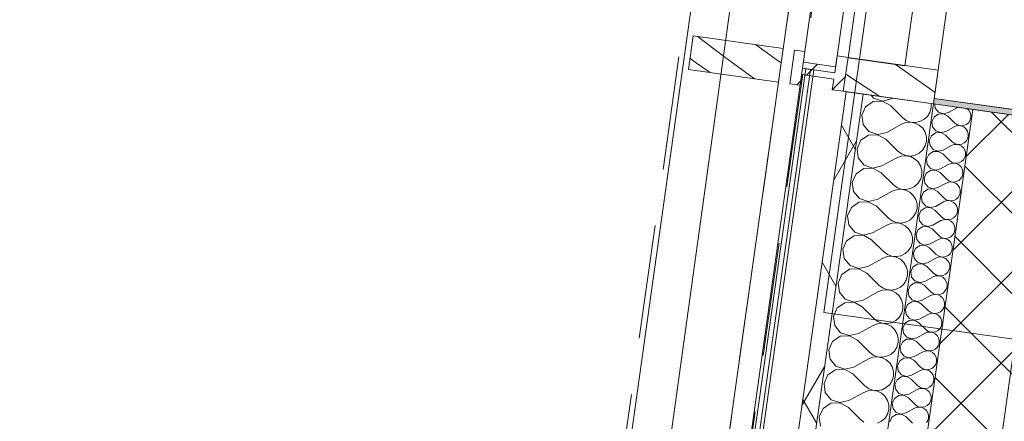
# Model space of a CAD drawing. Header units: millimetres. Extents: x 74467 to 235410, y -65 to 114857.
# Tile 46 of 256: x 82279 to 84010, y 90266 to 90972. Entities that reach past the tile are written whole.
import ezdxf

# ---------------------------------------------------------------- set-up
doc = ezdxf.new("R2010")
doc.units = ezdxf.units.MM
doc.header["$MEASUREMENT"] = 0
doc.linetypes.add('Katkend varjatud', pattern=[300, 200, -100])
doc.linetypes.add('Wipeout_Contour', pattern=[1000, 0, -1000])
for name, color, linetype in [('00 Kunstikonkursi LÜ jaoks asendi 2D', 7, 'Continuous'), ('1232 Välisseinad.AR', 7, 'Continuous'), ('1235 Vahelaed.AR', 7, 'Continuous'), ('1245 Klaasfassaadid.AR', 7, 'Continuous'), ('1247 Lamellid.AR', 7, 'Continuous'), ('1248 Vihmaveerennid.AR', 7, 'Continuous'), ('1326 Seinapinnad.SA', 7, 'Continuous'), ('1330 Sisustus.SA', 7, 'Continuous'), ('9350 Netopind.AR', 7, 'Continuous')]:
    doc.layers.add(name, color=color, linetype=linetype)
pattern_1 = [(45, (0, 0), (-176.7767, 176.7767), []), (45, (-35.36, 35.36), (-176.7767, 176.7767), []), (45, (-70.7, 70.7), (-176.7767, 176.7767), [])]

# ---------------------------------------------------------------- blocks, each defined once
blk = doc.blocks.new('Slab_21_1', base_point=(85488.4, 103235.9))
at = {"layer": '1235 Vahelaed.AR', "color": 7, "linetype": 'Continuous', "lineweight": 13, "flags": 128}
blk.add_lwpolyline([(92532.7, 91133.4), (92269.1, 89251.8), (83692.5, 90457.2), (85488.4, 103235.9), (92952.6, 103235.9), (92952.6, 98575.9), (92952.6, 97085.9), (92952.6, 95885.9), (92742.6, 95885.9), (92742.6, 95485.9), (93142.6, 95485.9), (92577.6, 91453.2)], dxfattribs=at)
blk = doc.blocks.new('Beam_25_1', base_point=(82884.7, 86829.3))
at = {"color": 254, "linetype": 'Wipeout_Contour', "lineweight": 0, "ltscale": 489810.773956}
blk.add_wipeout([(83043.2, 86807.1), (83846.9, 92525.9), (83688.4, 92548.1), (82884.7, 86829.3)], dxfattribs=at).dxf.layer = '1247 Lamellid.AR'
at = {"layer": '1247 Lamellid.AR', "color": 7, "linetype": 'Continuous', "lineweight": 13, "flags": 128}
for points in [[(82884.7, 86829.3), (83688.4, 92548.1)], [(83043.2, 86807.1), (83846.9, 92525.9)]]:
    blk.add_lwpolyline(points, dxfattribs=at)
blk = doc.blocks.new('Beam_54_1', base_point=(82884.7, 86829.3))
at = {"layer": '1247 Lamellid.AR', "color": 7, "linetype": 'Katkend varjatud', "lineweight": 13, "flags": 128}
for points in [[(82884.7, 86829.3), (83688.4, 92548.1)], [(83043.2, 86807.1), (83846.9, 92525.9)]]:
    blk.add_lwpolyline(points, dxfattribs=at)
blk = doc.blocks.new('Väike arvutiklass_RG 113_26_1', base_point=(85199.6, 95286.9))
at = {"layer": '9350 Netopind.AR', "color": 7, "linetype": 'Continuous', "lineweight": 13, "flags": 128}
blk.add_lwpolyline([(84050.4, 90417), (92071.5, 89289.7), (92528, 92537.8), (92320.1, 92567), (92378.5, 92982.9), (92586.5, 92953.7), (92764.6, 94221.2), (84743.4, 95348.5), (84684.3, 94927.7), (84466.5, 94958.3), (84347.5, 94111.6), (84763.4, 94053.2), (84704.9, 93637.3), (84288.5, 93695.8), (83886.9, 90833.8), (84104.6, 90803.2)], close=True, dxfattribs=at)
blk = doc.blocks.new('Wall_235_1', base_point=(81412.7, 71792.9))
at = {"layer": '1326 Seinapinnad.SA', "color": 7, "linetype": 'Katkend varjatud', "lineweight": 13, "flags": 128}
blk.add_lwpolyline([(84029.2, 90409.9), (83975.6, 90028.6)], dxfattribs=at)
blk = doc.blocks.new('*X1319')
at = {"layer": '1232 Välisseinad.AR', "color": 252, "linetype": 'Continuous', "lineweight": 13, "true_color": 0x8c8d8c}
for p, q in [((83776.1, 90839.3), (83780.2, 90834.3)), ((83795.6, 90828.9), (83779.4, 90828.1)), ((83780.2, 90834.3), (83795.6, 90829.1)), ((83795.6, 90829.1), (83811.5, 90832.8)), ((83809.8, 90821), (83795.6, 90828.9)), ((83811.5, 90832.8), (83813.7, 90834)), ((83765.9, 90818.9), (83759.4, 90804)), ((83779.4, 90828.1), (83765.9, 90818.9)), ((83809.8, 90821), (83830.9, 90800)), ((83879.1, 90809), (83881.4, 90816.9)), ((83881.4, 90816.9), (83881.4, 90824.5)), ((83759.4, 90804), (83761.6, 90787.9)), ((83830.9, 90800), (83837.5, 90795)), ((83837.5, 90795), (83845.1, 90792.1)), ((83861.4, 90792.9), (83868.7, 90796.5)), ((83868.7, 90796.5), (83874.8, 90802.1)), ((83874.8, 90802.1), (83879.1, 90809)), ((83761.6, 90787.9), (83772, 90775.4)), ((83803.2, 90773.8), (83829.3, 90788.2)), ((83836.9, 90791.1), (83829.3, 90788.2)), ((83845.1, 90791.9), (83836.9, 90791.1)), ((83845.1, 90792.1), (83853.3, 90791.3)), ((83853.2, 90790.3), (83845.1, 90791.9)), ((83860.5, 90786.6), (83853.2, 90790.3)), ((83853.3, 90791.3), (83861.4, 90792.9)), ((83866.6, 90781.1), (83860.5, 90786.6)), ((83870.9, 90774.1), (83866.6, 90781.1)), ((83757.7, 90760), (83751.1, 90745.1)), ((83771.1, 90769.2), (83757.7, 90760)), ((83787.3, 90769.9), (83771.1, 90769.2)), ((83772, 90775.4), (83787.4, 90770.2)), ((83801.5, 90762), (83787.3, 90769.9)), ((83787.4, 90770.2), (83803.2, 90773.8)), ((83801.5, 90762), (83822.6, 90741)), ((83873.1, 90766.2), (83870.9, 90774.1)), ((83873.1, 90758), (83873.1, 90766.2)), ((83751.1, 90745.1), (83753.3, 90729)), ((83860.5, 90737.6), (83866.5, 90743.1)), ((83866.5, 90743.1), (83870.9, 90750.1)), ((83870.9, 90750.1), (83873.1, 90758)), ((83753.3, 90729), (83763.7, 90716.4)), ((83794.9, 90714.9), (83821, 90729.2)), ((83828.7, 90732.2), (83821, 90729.2)), ((83822.6, 90741), (83829.2, 90736.1)), ((83836.8, 90732.9), (83828.7, 90732.2)), ((83829.2, 90736.1), (83836.9, 90733.1)), ((83844.9, 90731.4), (83836.8, 90732.9)), ((83836.9, 90733.1), (83845, 90732.4)), ((83852.2, 90727.7), (83844.9, 90731.4)), ((83845, 90732.4), (83853.1, 90733.9)), ((83858.3, 90722.1), (83852.2, 90727.7)), ((83853.1, 90733.9), (83860.5, 90737.6)), ((83762.8, 90710.2), (83749.4, 90701)), ((83779, 90711), (83762.8, 90710.2)), ((83763.7, 90716.4), (83779.1, 90711.2)), ((83793.3, 90703.1), (83779, 90711)), ((83779.1, 90711.2), (83794.9, 90714.9)), ((83862.6, 90715.2), (83858.3, 90722.1)), ((83864.8, 90707.3), (83862.6, 90715.2)), ((83749.4, 90701), (83742.8, 90686.1)), ((83793.3, 90703.1), (83814.4, 90682.1)), ((83858.2, 90684.2), (83862.6, 90691.1)), ((83862.6, 90691.1), (83864.8, 90699)), ((83864.8, 90699), (83864.8, 90707.3)), ((83742.8, 90686.1), (83745, 90670)), ((83820.4, 90673.2), (83812.7, 90670.3)), ((83814.4, 90682.1), (83820.9, 90677.2)), ((83828.5, 90674), (83820.4, 90673.2)), ((83820.9, 90677.2), (83828.6, 90674.2)), ((83836.6, 90672.4), (83828.5, 90674)), ((83828.6, 90674.2), (83836.8, 90673.5)), ((83836.8, 90673.5), (83844.8, 90675)), ((83844.8, 90675), (83852.2, 90678.6)), ((83852.2, 90678.6), (83858.2, 90684.2)), ((83745, 90670), (83755.4, 90657.5)), ((83755.4, 90657.5), (83770.8, 90652.3)), ((83770.8, 90652.3), (83786.6, 90655.9)), ((83786.6, 90655.9), (83812.7, 90670.3)), ((83844, 90668.8), (83836.6, 90672.4)), ((83850, 90663.2), (83844, 90668.8)), ((83854.3, 90656.2), (83850, 90663.2)), ((83856.6, 90648.3), (83854.3, 90656.2)), ((83741.1, 90642.1), (83734.5, 90627.2)), ((83754.5, 90651.3), (83741.1, 90642.1)), ((83770.8, 90652), (83754.5, 90651.3)), ((83785, 90644.1), (83770.8, 90652)), ((83785, 90644.1), (83806.1, 90623.1)), ((83854.3, 90632.2), (83856.5, 90640.1)), ((83856.5, 90640.1), (83856.6, 90648.3)), ((83734.5, 90627.2), (83736.7, 90611.1)), ((83806.1, 90623.1), (83812.6, 90618.2)), ((83843.9, 90619.7), (83850, 90625.2)), ((83850, 90625.2), (83854.3, 90632.2)), ((83736.7, 90611.1), (83747.1, 90598.5)), ((83778.4, 90597), (83804.4, 90611.4)), ((83812.1, 90614.3), (83804.4, 90611.4)), ((83820.3, 90615), (83812.1, 90614.3)), ((83812.6, 90618.2), (83820.3, 90615.3)), ((83820.3, 90615.3), (83828.5, 90614.5)), ((83828.3, 90613.5), (83820.3, 90615)), ((83835.7, 90609.8), (83828.3, 90613.5)), ((83828.5, 90614.5), (83836.5, 90616)), ((83841.7, 90604.3), (83835.7, 90609.8)), ((83836.5, 90616), (83843.9, 90619.7)), ((83846, 90597.3), (83841.7, 90604.3)), ((83746.2, 90592.3), (83732.8, 90583.1)), ((83762.5, 90593.1), (83746.2, 90592.3)), ((83747.1, 90598.5), (83762.5, 90593.3)), ((83762.5, 90593.3), (83778.4, 90597)), ((83776.7, 90585.2), (83762.5, 90593.1)), ((83848.3, 90589.4), (83846, 90597.3)), ((83848.3, 90581.2), (83848.3, 90589.4)), ((83732.8, 90583.1), (83726.2, 90568.3)), ((83776.7, 90585.2), (83797.8, 90564.2)), ((83841.7, 90566.3), (83846, 90573.3)), ((83846, 90573.3), (83848.3, 90581.2)), ((83726.2, 90568.3), (83728.5, 90552.1)), ((83728.5, 90552.1), (83738.8, 90539.6)), ((83770.1, 90538), (83796.1, 90552.4)), ((83803.8, 90555.4), (83796.1, 90552.4)), ((83797.8, 90564.2), (83804.4, 90559.3)), ((83812, 90556.1), (83803.8, 90555.4)), ((83804.4, 90559.3), (83812, 90556.3)), ((83812, 90556.3), (83820.2, 90555.6)), ((83820, 90554.5), (83812, 90556.1)), ((83827.4, 90550.9), (83820, 90554.5)), ((83820.2, 90555.6), (83828.3, 90557.1)), ((83828.3, 90557.1), (83835.6, 90560.7)), ((83835.6, 90560.7), (83841.7, 90566.3)), ((83738.8, 90539.6), (83754.2, 90534.4)), ((83754.2, 90534.4), (83770.1, 90538)), ((83833.4, 90545.3), (83827.4, 90550.9)), ((83837.7, 90538.3), (83833.4, 90545.3)), ((83840, 90530.4), (83837.7, 90538.3)), ((83724.5, 90524.2), (83717.9, 90509.3)), ((83737.9, 90533.4), (83724.5, 90524.2)), ((83754.2, 90534.1), (83737.9, 90533.4)), ((83768.4, 90526.3), (83754.2, 90534.1)), ((83768.4, 90526.3), (83789.5, 90505.3)), ((83837.7, 90514.3), (83840, 90522.2)), ((83840, 90522.2), (83840, 90530.4)), ((83717.9, 90509.3), (83720.2, 90493.2)), ((83789.5, 90505.3), (83796.1, 90500.3)), ((83796.1, 90500.3), (83803.7, 90497.4)), ((83820, 90498.1), (83827.3, 90501.8)), ((83827.3, 90501.8), (83833.4, 90507.3)), ((83833.4, 90507.3), (83837.7, 90514.3)), ((83720.2, 90493.2), (83730.5, 90480.7)), ((83761.8, 90479.1), (83787.8, 90493.5)), ((83795.5, 90496.4), (83787.8, 90493.5)), ((83803.7, 90497.1), (83795.5, 90496.4)), ((83803.7, 90497.4), (83811.9, 90496.6)), ((83811.8, 90495.6), (83803.7, 90497.1)), ((83819.1, 90491.9), (83811.8, 90495.6)), ((83811.9, 90496.6), (83820, 90498.1)), ((83825.2, 90486.4), (83819.1, 90491.9)), ((83829.5, 90479.4), (83825.2, 90486.4)), ((83729.7, 90474.4), (83716.2, 90465.2)), ((83745.9, 90475.2), (83729.7, 90474.4)), ((83730.5, 90480.7), (83745.9, 90475.4)), ((83745.9, 90475.4), (83761.8, 90479.1)), ((83760.1, 90467.3), (83745.9, 90475.2)), ((83760.1, 90467.3), (83781.2, 90446.3)), ((83831.7, 90471.5), (83829.5, 90479.4)), ((83831.7, 90463.3), (83831.7, 90471.5)), ((83716.2, 90465.2), (83709.7, 90450.4)), ((83709.7, 90450.4), (83711.9, 90434.2)), ((83819, 90442.9), (83825.1, 90448.4)), ((83825.1, 90448.4), (83829.4, 90455.4)), ((83829.4, 90455.4), (83831.7, 90463.3)), ((83711.9, 90434.2), (83722.2, 90421.7)), ((83753.5, 90420.2), (83779.6, 90434.5)), ((83787.2, 90437.5), (83779.6, 90434.5)), ((83781.2, 90446.3), (83787.8, 90441.4)), ((83795.4, 90438.2), (83787.2, 90437.5)), ((83787.8, 90441.4), (83795.4, 90438.4)), ((83795.4, 90438.4), (83803.6, 90437.7)), ((83803.5, 90436.7), (83795.4, 90438.2)), ((83810.8, 90433), (83803.5, 90436.7)), ((83803.6, 90437.7), (83811.7, 90439.2)), ((83816.9, 90427.4), (83810.8, 90433)), ((83811.7, 90439.2), (83819, 90442.9)), ((83721.4, 90415.5), (83708, 90406.3)), ((83737.6, 90416.3), (83721.4, 90415.5)), ((83722.2, 90421.7), (83737.7, 90416.5)), ((83751.8, 90408.4), (83737.6, 90416.3)), ((83737.7, 90416.5), (83753.5, 90420.2)), ((83821.2, 90420.4), (83816.9, 90427.4)), ((83823.4, 90412.5), (83821.2, 90420.4)), ((83708, 90406.3), (83701.4, 90391.4)), ((83751.8, 90408.4), (83772.9, 90387.4)), ((83816.8, 90389.4), (83821.2, 90396.4)), ((83821.2, 90396.4), (83823.4, 90404.3)), ((83823.4, 90404.3), (83823.4, 90412.5)), ((83701.4, 90391.4), (83703.6, 90375.3)), ((83772.9, 90387.4), (83779.5, 90382.4)), ((83787.1, 90379.2), (83778.9, 90378.5)), ((83779.5, 90382.4), (83787.2, 90379.5)), ((83795.2, 90377.7), (83787.1, 90379.2)), ((83787.2, 90379.5), (83795.3, 90378.7)), ((83795.3, 90378.7), (83803.4, 90380.3)), ((83803.4, 90380.3), (83810.8, 90383.9)), ((83810.8, 90383.9), (83816.8, 90389.4)), ((83703.6, 90375.3), (83714, 90362.8)), ((83714, 90362.8), (83729.4, 90357.6)), ((83745.2, 90361.2), (83771.3, 90375.6)), ((83778.9, 90378.5), (83771.3, 90375.6)), ((83802.5, 90374), (83795.2, 90377.7)), ((83808.6, 90368.5), (83802.5, 90374)), ((83812.9, 90361.5), (83808.6, 90368.5)), ((83815.1, 90353.6), (83812.9, 90361.5)), ((83699.7, 90347.3), (83693.1, 90332.5)), ((83713.1, 90356.5), (83699.7, 90347.3)), ((83729.3, 90357.3), (83713.1, 90356.5)), ((83743.6, 90349.4), (83729.3, 90357.3)), ((83729.4, 90357.6), (83745.2, 90361.2)), ((83743.6, 90349.4), (83764.7, 90328.4)), ((83812.9, 90337.5), (83815.1, 90345.4)), ((83815.1, 90345.4), (83815.1, 90353.6)), ((83693.1, 90332.5), (83695.3, 90316.4)), ((83764.7, 90328.4), (83771.2, 90323.5)), ((83802.5, 90325), (83808.5, 90330.5)), ((83808.5, 90330.5), (83812.9, 90337.5)), ((83695.3, 90316.4), (83705.7, 90303.8)), ((83736.9, 90302.3), (83763, 90316.6)), ((83770.7, 90319.6), (83763, 90316.6)), ((83778.8, 90320.3), (83770.7, 90319.6)), ((83771.2, 90323.5), (83778.9, 90320.5)), ((83786.9, 90318.8), (83778.8, 90320.3)), ((83778.9, 90320.5), (83787.1, 90319.8)), ((83794.3, 90315.1), (83786.9, 90318.8)), ((83787.1, 90319.8), (83795.1, 90321.3)), ((83800.3, 90309.5), (83794.3, 90315.1)), ((83795.1, 90321.3), (83802.5, 90325)), ((83804.6, 90302.5), (83800.3, 90309.5)), ((83704.8, 90297.6), (83691.4, 90288.4)), ((83721.1, 90298.4), (83704.8, 90297.6)), ((83705.7, 90303.8), (83721.1, 90298.6)), ((83721.1, 90298.6), (83736.9, 90302.3)), ((83735.3, 90290.5), (83721.1, 90298.4)), ((83806.8, 90294.6), (83804.6, 90302.5)), ((83806.8, 90286.4), (83806.8, 90294.6)), ((83691.4, 90288.4), (83684.8, 90273.5)), ((83735.3, 90290.5), (83756.4, 90269.5)), ((83800.3, 90271.6), (83804.6, 90278.5)), ((83804.6, 90278.5), (83806.8, 90286.4)), ((83684.8, 90273.5), (83687, 90257.4)), ((83756.4, 90269.5), (83762.9, 90264.5)), ((83786.8, 90262.4), (83794.2, 90266)), ((83794.2, 90266), (83800.3, 90271.6))]:
    blk.add_line(p, q, dxfattribs=at)
blk = doc.blocks.new('*X1320')
at = {"layer": '1232 Välisseinad.AR', "color": 252, "linetype": 'Continuous', "lineweight": 13, "true_color": 0x8c8d8c}
for p, q in [((83887.6, 90823.6), (83888.6, 90816.7)), ((83888.6, 90816.7), (83894.4, 90809.7)), ((83911.9, 90808.8), (83926.5, 90816.9)), ((83929, 90817.8), (83926.5, 90816.9)), ((83947.4, 90812.9), (83944.3, 90815.7)), ((83949.8, 90809), (83947.4, 90812.9)), ((83886.4, 90801), (83882.7, 90792.7)), ((83893.9, 90806.2), (83886.4, 90801)), ((83903, 90806.6), (83893.9, 90806.2)), ((83894.4, 90809.7), (83903, 90806.8)), ((83903, 90806.8), (83911.9, 90808.8)), ((83910.9, 90802.2), (83903, 90806.6)), ((83910.9, 90802.2), (83922.8, 90790.4)), ((83947.3, 90791.6), (83949.8, 90795.5)), ((83951, 90804.5), (83949.8, 90809)), ((83949.8, 90795.5), (83951, 90799.9)), ((83951, 90799.9), (83951, 90804.5)), ((83882.7, 90792.7), (83883.9, 90783.7)), ((83883.9, 90783.7), (83889.7, 90776.7)), ((83907.2, 90775.8), (83921.8, 90783.8)), ((83926.1, 90785.5), (83921.8, 90783.8)), ((83922.8, 90790.4), (83926.4, 90787.7)), ((83930.7, 90785.9), (83926.1, 90785.5)), ((83926.4, 90787.7), (83930.7, 90786)), ((83930.7, 90786), (83935.3, 90785.6)), ((83935.2, 90785), (83930.7, 90785.9)), ((83939.3, 90783), (83935.2, 90785)), ((83935.3, 90785.6), (83939.8, 90786.5)), ((83942.7, 90779.9), (83939.3, 90783)), ((83939.8, 90786.5), (83943.9, 90788.5)), ((83945.1, 90775.9), (83942.7, 90779.9)), ((83943.9, 90788.5), (83947.3, 90791.6)), ((83881.7, 90768), (83878, 90759.7)), ((83878, 90759.7), (83879.3, 90750.7)), ((83889.2, 90773.2), (83881.7, 90768)), ((83898.3, 90773.6), (83889.2, 90773.2)), ((83889.7, 90776.7), (83898.4, 90773.7)), ((83906.3, 90769.2), (83898.3, 90773.6)), ((83898.4, 90773.7), (83907.2, 90775.8)), ((83906.3, 90769.2), (83918.1, 90757.4)), ((83942.7, 90758.6), (83945.1, 90762.5)), ((83946.4, 90771.5), (83945.1, 90775.9)), ((83945.1, 90762.5), (83946.4, 90766.9)), ((83946.4, 90766.9), (83946.4, 90771.5)), ((83879.3, 90750.7), (83885.1, 90743.7)), ((83885.1, 90743.7), (83893.7, 90740.7)), ((83893.7, 90740.7), (83902.6, 90742.8)), ((83902.6, 90742.8), (83917.2, 90750.8)), ((83921.5, 90752.5), (83917.2, 90750.8)), ((83918.1, 90757.4), (83921.8, 90754.7)), ((83926.1, 90752.9), (83921.5, 90752.5)), ((83921.8, 90754.7), (83926.1, 90753)), ((83926.1, 90753), (83930.7, 90752.6)), ((83930.6, 90752), (83926.1, 90752.9)), ((83934.7, 90750), (83930.6, 90752)), ((83930.7, 90752.6), (83935.2, 90753.4)), ((83938.1, 90746.9), (83934.7, 90750)), ((83935.2, 90753.4), (83939.3, 90755.5)), ((83940.5, 90742.9), (83938.1, 90746.9)), ((83939.3, 90755.5), (83942.7, 90758.6)), ((83941.7, 90738.5), (83940.5, 90742.9)), ((83877.1, 90735), (83873.4, 90726.7)), ((83873.4, 90726.7), (83874.6, 90717.7)), ((83884.6, 90740.2), (83877.1, 90735)), ((83893.7, 90740.6), (83884.6, 90740.2)), ((83901.7, 90736.2), (83893.7, 90740.6)), ((83901.7, 90736.2), (83913.5, 90724.4)), ((83934.7, 90722.5), (83938.1, 90725.6)), ((83938.1, 90725.6), (83940.5, 90729.5)), ((83940.5, 90729.5), (83941.7, 90733.9)), ((83941.7, 90733.9), (83941.7, 90738.5)), ((83874.6, 90717.7), (83880.4, 90710.6)), ((83889.1, 90707.6), (83880, 90707.2)), ((83880.4, 90710.6), (83889.1, 90707.7)), ((83889.1, 90707.7), (83898, 90709.8)), ((83897, 90703.2), (83889.1, 90707.6)), ((83898, 90709.8), (83912.5, 90717.8)), ((83916.8, 90719.5), (83912.5, 90717.8)), ((83913.5, 90724.4), (83917.1, 90721.7)), ((83921.4, 90719.9), (83916.8, 90719.5)), ((83917.1, 90721.7), (83921.4, 90720)), ((83921.4, 90720), (83926, 90719.6)), ((83925.9, 90719), (83921.4, 90719.9)), ((83930, 90717), (83925.9, 90719)), ((83926, 90719.6), (83930.5, 90720.4)), ((83933.4, 90713.8), (83930, 90717)), ((83930.5, 90720.4), (83934.7, 90722.5)), ((83935.9, 90709.9), (83933.4, 90713.8)), ((83937.1, 90705.5), (83935.9, 90709.9)), ((83872.4, 90702), (83868.8, 90693.7)), ((83868.8, 90693.7), (83870, 90684.7)), ((83880, 90707.2), (83872.4, 90702)), ((83897, 90703.2), (83908.8, 90691.4)), ((83908.8, 90691.4), (83912.5, 90688.7)), ((83930, 90689.5), (83933.4, 90692.6)), ((83933.4, 90692.6), (83935.8, 90696.5)), ((83935.8, 90696.5), (83937.1, 90700.9)), ((83937.1, 90700.9), (83937.1, 90705.5)), ((83875.3, 90674.2), (83867.8, 90669)), ((83870, 90684.7), (83875.8, 90677.6)), ((83884.4, 90674.6), (83875.3, 90674.2)), ((83875.8, 90677.6), (83884.4, 90674.7)), ((83884.4, 90674.7), (83893.3, 90676.8)), ((83892.4, 90670.2), (83884.4, 90674.6)), ((83893.3, 90676.8), (83907.9, 90684.8)), ((83912.2, 90686.5), (83907.9, 90684.8)), ((83916.8, 90686.9), (83912.2, 90686.5)), ((83912.5, 90688.7), (83916.8, 90687)), ((83916.8, 90687), (83921.4, 90686.6)), ((83921.3, 90686), (83916.8, 90686.9)), ((83925.4, 90683.9), (83921.3, 90686)), ((83921.4, 90686.6), (83925.9, 90687.4)), ((83928.8, 90680.8), (83925.4, 90683.9)), ((83925.9, 90687.4), (83930, 90689.5)), ((83931.2, 90676.9), (83928.8, 90680.8)), ((83932.5, 90672.5), (83931.2, 90676.9)), ((83867.8, 90669), (83864.1, 90660.7)), ((83864.1, 90660.7), (83865.4, 90651.7)), ((83892.4, 90670.2), (83904.2, 90658.4)), ((83904.2, 90658.4), (83907.9, 90655.6)), ((83907.9, 90655.6), (83912.2, 90654)), ((83921.3, 90654.4), (83925.4, 90656.5)), ((83925.4, 90656.5), (83928.8, 90659.6)), ((83928.8, 90659.6), (83931.2, 90663.5)), ((83931.2, 90663.5), (83932.5, 90667.9)), ((83932.5, 90667.9), (83932.5, 90672.5)), ((83870.7, 90641.1), (83863.2, 90636)), ((83865.4, 90651.7), (83871.2, 90644.6)), ((83879.8, 90641.6), (83870.7, 90641.1)), ((83871.2, 90644.6), (83879.8, 90641.7)), ((83879.8, 90641.7), (83888.7, 90643.8)), ((83887.7, 90637.2), (83879.8, 90641.6)), ((83888.7, 90643.8), (83903.3, 90651.8)), ((83907.6, 90653.4), (83903.3, 90651.8)), ((83912.1, 90653.9), (83907.6, 90653.4)), ((83916.7, 90653), (83912.1, 90653.9)), ((83912.2, 90654), (83916.7, 90653.6)), ((83916.7, 90653.6), (83921.3, 90654.4)), ((83920.8, 90650.9), (83916.7, 90653)), ((83924.2, 90647.8), (83920.8, 90650.9)), ((83926.6, 90643.9), (83924.2, 90647.8)), ((83927.8, 90639.5), (83926.6, 90643.9)), ((83927.8, 90634.9), (83927.8, 90639.5)), ((83863.2, 90636), (83859.5, 90627.7)), ((83859.5, 90627.7), (83860.7, 90618.6)), ((83887.7, 90637.2), (83899.6, 90625.4)), ((83899.6, 90625.4), (83903.2, 90622.6)), ((83903.2, 90622.6), (83907.5, 90621)), ((83907.5, 90621), (83912.1, 90620.6)), ((83912.1, 90620.6), (83916.6, 90621.4)), ((83916.6, 90621.4), (83920.7, 90623.5)), ((83920.7, 90623.5), (83924.1, 90626.6)), ((83924.1, 90626.6), (83926.6, 90630.5)), ((83926.6, 90630.5), (83927.8, 90634.9)), ((83866, 90608.1), (83858.5, 90603)), ((83860.7, 90618.6), (83866.5, 90611.6)), ((83875.1, 90608.6), (83866, 90608.1)), ((83866.5, 90611.6), (83875.2, 90608.7)), ((83883.1, 90604.1), (83875.1, 90608.6)), ((83875.2, 90608.7), (83884, 90610.7)), ((83883.1, 90604.1), (83894.9, 90592.4)), ((83884, 90610.7), (83898.6, 90618.8)), ((83902.9, 90620.4), (83898.6, 90618.8)), ((83907.5, 90620.8), (83902.9, 90620.4)), ((83912, 90620), (83907.5, 90620.8)), ((83916.1, 90617.9), (83912, 90620)), ((83919.5, 90614.8), (83916.1, 90617.9)), ((83921.9, 90610.9), (83919.5, 90614.8)), ((83923.2, 90606.5), (83921.9, 90610.9)), ((83923.2, 90601.9), (83923.2, 90606.5)), ((83858.5, 90603), (83854.8, 90594.7)), ((83854.8, 90594.7), (83856.1, 90585.6)), ((83898.3, 90587.4), (83894, 90585.8)), ((83894.9, 90592.4), (83898.6, 90589.6)), ((83902.9, 90587.8), (83898.3, 90587.4)), ((83898.6, 90589.6), (83902.9, 90588)), ((83902.9, 90588), (83907.5, 90587.6)), ((83907.4, 90587), (83902.9, 90587.8)), ((83911.5, 90584.9), (83907.4, 90587)), ((83907.5, 90587.6), (83912, 90588.4)), ((83912, 90588.4), (83916.1, 90590.5)), ((83916.1, 90590.5), (83919.5, 90593.6)), ((83919.5, 90593.6), (83921.9, 90597.5)), ((83921.9, 90597.5), (83923.2, 90601.9)), ((83853.9, 90570), (83850.2, 90561.6)), ((83861.4, 90575.1), (83853.9, 90570)), ((83856.1, 90585.6), (83861.9, 90578.6)), ((83870.5, 90575.6), (83861.4, 90575.1)), ((83861.9, 90578.6), (83870.5, 90575.7)), ((83870.5, 90575.7), (83879.4, 90577.7)), ((83878.5, 90571.1), (83870.5, 90575.6)), ((83878.5, 90571.1), (83890.3, 90559.4)), ((83879.4, 90577.7), (83894, 90585.8)), ((83914.9, 90581.8), (83911.5, 90584.9)), ((83917.3, 90577.9), (83914.9, 90581.8)), ((83918.5, 90573.5), (83917.3, 90577.9)), ((83918.5, 90568.9), (83918.5, 90573.5)), ((83850.2, 90561.6), (83851.4, 90552.6)), ((83851.4, 90552.6), (83857.3, 90545.6)), ((83874.8, 90544.7), (83889.4, 90552.8)), ((83893.6, 90554.4), (83889.4, 90552.8)), ((83890.3, 90559.4), (83894, 90556.6)), ((83898.2, 90554.8), (83893.6, 90554.4)), ((83894, 90556.6), (83898.2, 90555)), ((83898.2, 90555), (83902.8, 90554.5)), ((83902.7, 90554), (83898.2, 90554.8)), ((83906.9, 90551.9), (83902.7, 90554)), ((83902.8, 90554.5), (83907.3, 90555.4)), ((83910.2, 90548.8), (83906.9, 90551.9)), ((83907.3, 90555.4), (83911.5, 90557.4)), ((83911.5, 90557.4), (83914.9, 90560.5)), ((83914.9, 90560.5), (83917.3, 90564.5)), ((83917.3, 90564.5), (83918.5, 90568.9)), ((83849.2, 90537), (83845.6, 90528.6)), ((83856.8, 90542.1), (83849.2, 90537)), ((83865.9, 90542.5), (83856.8, 90542.1)), ((83857.3, 90545.6), (83865.9, 90542.7)), ((83865.9, 90542.7), (83874.8, 90544.7)), ((83873.8, 90538.1), (83865.9, 90542.5)), ((83873.8, 90538.1), (83885.6, 90526.4)), ((83912.7, 90544.9), (83910.2, 90548.8)), ((83912.6, 90531.4), (83913.9, 90535.9)), ((83913.9, 90540.5), (83912.7, 90544.9)), ((83913.9, 90535.9), (83913.9, 90540.5)), ((83845.6, 90528.6), (83846.8, 90519.6)), ((83846.8, 90519.6), (83852.6, 90512.6)), ((83870.1, 90511.7), (83884.7, 90519.8)), ((83889, 90521.4), (83884.7, 90519.8)), ((83885.6, 90526.4), (83889.3, 90523.6)), ((83893.6, 90521.8), (83889, 90521.4)), ((83889.3, 90523.6), (83893.6, 90522)), ((83893.6, 90522), (83898.2, 90521.5)), ((83898.1, 90521), (83893.6, 90521.8)), ((83902.2, 90518.9), (83898.1, 90521)), ((83898.2, 90521.5), (83902.7, 90522.4)), ((83905.6, 90515.8), (83902.2, 90518.9)), ((83902.7, 90522.4), (83906.8, 90524.4)), ((83906.8, 90524.4), (83910.2, 90527.5)), ((83910.2, 90527.5), (83912.6, 90531.4)), ((83844.6, 90504), (83840.9, 90495.6)), ((83852.1, 90509.1), (83844.6, 90504)), ((83861.2, 90509.5), (83852.1, 90509.1)), ((83852.6, 90512.6), (83861.2, 90509.7)), ((83861.2, 90509.7), (83870.1, 90511.7)), ((83869.2, 90505.1), (83861.2, 90509.5)), ((83869.2, 90505.1), (83881, 90493.4)), ((83908, 90511.9), (83905.6, 90515.8)), ((83909.3, 90507.5), (83908, 90511.9)), ((83908, 90498.4), (83909.3, 90502.9)), ((83909.3, 90502.9), (83909.3, 90507.5)), ((83840.9, 90495.6), (83842.2, 90486.6)), ((83842.2, 90486.6), (83848, 90479.6)), ((83865.5, 90478.7), (83880.1, 90486.8)), ((83884.4, 90488.4), (83880.1, 90486.8)), ((83881, 90493.4), (83884.7, 90490.6)), ((83888.9, 90488.8), (83884.4, 90488.4)), ((83884.7, 90490.6), (83889, 90488.9)), ((83893.5, 90488), (83888.9, 90488.8)), ((83889, 90488.9), (83893.5, 90488.5)), ((83893.5, 90488.5), (83898.1, 90489.4)), ((83897.6, 90485.9), (83893.5, 90488)), ((83901, 90482.8), (83897.6, 90485.9)), ((83898.1, 90489.4), (83902.2, 90491.4)), ((83903.4, 90478.9), (83901, 90482.8)), ((83902.2, 90491.4), (83905.6, 90494.5)), ((83905.6, 90494.5), (83908, 90498.4)), ((83840, 90471), (83836.3, 90462.6)), ((83847.5, 90476.1), (83840, 90471)), ((83856.6, 90476.5), (83847.5, 90476.1)), ((83848, 90479.6), (83856.6, 90476.7)), ((83856.6, 90476.7), (83865.5, 90478.7)), ((83864.6, 90472.1), (83856.6, 90476.5)), ((83864.6, 90472.1), (83876.4, 90460.4)), ((83900.9, 90461.5), (83903.4, 90465.4)), ((83904.6, 90474.4), (83903.4, 90478.9)), ((83903.4, 90465.4), (83904.6, 90469.8)), ((83904.6, 90469.8), (83904.6, 90474.4)), ((83836.3, 90462.6), (83837.5, 90453.6)), ((83837.5, 90453.6), (83843.3, 90446.6)), ((83860.8, 90445.7), (83875.4, 90453.8)), ((83879.7, 90455.4), (83875.4, 90453.8)), ((83876.4, 90460.4), (83880, 90457.6)), ((83884.3, 90455.8), (83879.7, 90455.4)), ((83880, 90457.6), (83884.3, 90455.9)), ((83884.3, 90455.9), (83888.9, 90455.5)), ((83888.8, 90454.9), (83884.3, 90455.8)), ((83892.9, 90452.9), (83888.8, 90454.9)), ((83888.9, 90455.5), (83893.4, 90456.4)), ((83896.3, 90449.8), (83892.9, 90452.9)), ((83893.4, 90456.4), (83897.5, 90458.4)), ((83898.7, 90445.9), (83896.3, 90449.8)), ((83897.5, 90458.4), (83900.9, 90461.5)), ((83835.3, 90437.9), (83831.6, 90429.6)), ((83842.8, 90443.1), (83835.3, 90437.9)), ((83851.9, 90443.5), (83842.8, 90443.1)), ((83843.3, 90446.6), (83852, 90443.7)), ((83859.9, 90439.1), (83851.9, 90443.5)), ((83852, 90443.7), (83860.8, 90445.7)), ((83859.9, 90439.1), (83871.7, 90427.3)), ((83896.3, 90428.5), (83898.7, 90432.4)), ((83900, 90441.4), (83898.7, 90445.9)), ((83898.7, 90432.4), (83900, 90436.8)), ((83900, 90436.8), (83900, 90441.4)), ((83831.6, 90429.6), (83832.9, 90420.6)), ((83832.9, 90420.6), (83838.7, 90413.6)), ((83838.7, 90413.6), (83847.3, 90410.6)), ((83856.2, 90412.7), (83870.8, 90420.7)), ((83875.1, 90422.4), (83870.8, 90420.7)), ((83871.7, 90427.3), (83875.4, 90424.6)), ((83879.7, 90422.8), (83875.1, 90422.4)), ((83875.4, 90424.6), (83879.7, 90422.9)), ((83879.7, 90422.9), (83884.3, 90422.5)), ((83884.2, 90421.9), (83879.7, 90422.8)), ((83888.3, 90419.9), (83884.2, 90421.9)), ((83884.3, 90422.5), (83888.8, 90423.4)), ((83891.7, 90416.8), (83888.3, 90419.9)), ((83888.8, 90423.4), (83892.9, 90425.4)), ((83894.1, 90412.9), (83891.7, 90416.8)), ((83892.9, 90425.4), (83896.3, 90428.5)), ((83830.7, 90404.9), (83827, 90396.6)), ((83827, 90396.6), (83828.3, 90387.6)), ((83838.2, 90410.1), (83830.7, 90404.9)), ((83847.3, 90410.5), (83838.2, 90410.1)), ((83847.3, 90410.6), (83856.2, 90412.7)), ((83855.3, 90406.1), (83847.3, 90410.5)), ((83855.3, 90406.1), (83867.1, 90394.3)), ((83891.7, 90395.5), (83894.1, 90399.4)), ((83895.4, 90408.4), (83894.1, 90412.9)), ((83894.1, 90399.4), (83895.3, 90403.8)), ((83895.3, 90403.8), (83895.4, 90408.4)), ((83828.3, 90387.6), (83834.1, 90380.6)), ((83834.1, 90380.6), (83842.7, 90377.6)), ((83842.7, 90377.6), (83851.6, 90379.7)), ((83851.6, 90379.7), (83866.2, 90387.7)), ((83870.5, 90389.4), (83866.2, 90387.7)), ((83867.1, 90394.3), (83870.8, 90391.6)), ((83875, 90389.8), (83870.5, 90389.4)), ((83870.8, 90391.6), (83875, 90389.9)), ((83875, 90389.9), (83879.6, 90389.5)), ((83879.5, 90388.9), (83875, 90389.8)), ((83883.7, 90386.9), (83879.5, 90388.9)), ((83879.6, 90389.5), (83884.1, 90390.3)), ((83887, 90383.8), (83883.7, 90386.9)), ((83884.1, 90390.3), (83888.3, 90392.4)), ((83889.5, 90379.8), (83887, 90383.8)), ((83888.3, 90392.4), (83891.7, 90395.5)), ((83890.7, 90375.4), (83889.5, 90379.8)), ((83826.1, 90371.9), (83822.4, 90363.6)), ((83822.4, 90363.6), (83823.6, 90354.6)), ((83833.6, 90377.1), (83826.1, 90371.9)), ((83842.7, 90377.5), (83833.6, 90377.1)), ((83850.6, 90373.1), (83842.7, 90377.5)), ((83850.6, 90373.1), (83862.4, 90361.3)), ((83883.6, 90359.4), (83887, 90362.5)), ((83887, 90362.5), (83889.4, 90366.4)), ((83889.4, 90366.4), (83890.7, 90370.8)), ((83890.7, 90370.8), (83890.7, 90375.4)), ((83823.6, 90354.6), (83829.4, 90347.5)), ((83838, 90344.5), (83828.9, 90344.1)), ((83829.4, 90347.5), (83838, 90344.6)), ((83838, 90344.6), (83846.9, 90346.7)), ((83846, 90340.1), (83838, 90344.5)), ((83846.9, 90346.7), (83861.5, 90354.7)), ((83865.8, 90356.4), (83861.5, 90354.7)), ((83862.4, 90361.3), (83866.1, 90358.6)), ((83870.4, 90356.8), (83865.8, 90356.4)), ((83866.1, 90358.6), (83870.4, 90356.9)), ((83870.4, 90356.9), (83875, 90356.5)), ((83874.9, 90355.9), (83870.4, 90356.8)), ((83879, 90353.9), (83874.9, 90355.9)), ((83875, 90356.5), (83879.5, 90357.3)), ((83882.4, 90350.7), (83879, 90353.9)), ((83879.5, 90357.3), (83883.6, 90359.4)), ((83884.8, 90346.8), (83882.4, 90350.7)), ((83886.1, 90342.4), (83884.8, 90346.8)), ((83821.4, 90338.9), (83817.7, 90330.6)), ((83817.7, 90330.6), (83819, 90321.6)), ((83828.9, 90344.1), (83821.4, 90338.9)), ((83846, 90340.1), (83857.8, 90328.3)), ((83857.8, 90328.3), (83861.5, 90325.6)), ((83879, 90326.4), (83882.4, 90329.5)), ((83882.4, 90329.5), (83884.8, 90333.4)), ((83884.8, 90333.4), (83886.1, 90337.8)), ((83886.1, 90337.8), (83886.1, 90342.4)), ((83824.3, 90311.1), (83816.8, 90305.9)), ((83819, 90321.6), (83824.8, 90314.5)), ((83833.4, 90311.5), (83824.3, 90311.1)), ((83824.8, 90314.5), (83833.4, 90311.6)), ((83833.4, 90311.6), (83842.3, 90313.7)), ((83841.4, 90307.1), (83833.4, 90311.5)), ((83842.3, 90313.7), (83856.9, 90321.7)), ((83861.2, 90323.4), (83856.9, 90321.7)), ((83865.8, 90323.8), (83861.2, 90323.4)), ((83861.5, 90325.6), (83865.8, 90323.9)), ((83865.8, 90323.9), (83870.4, 90323.5)), ((83870.3, 90322.9), (83865.8, 90323.8)), ((83874.4, 90320.8), (83870.3, 90322.9)), ((83870.4, 90323.5), (83874.9, 90324.3)), ((83877.8, 90317.7), (83874.4, 90320.8)), ((83874.9, 90324.3), (83879, 90326.4)), ((83880.2, 90313.8), (83877.8, 90317.7)), ((83881.4, 90309.4), (83880.2, 90313.8)), ((83816.8, 90305.9), (83813.1, 90297.6)), ((83813.1, 90297.6), (83814.3, 90288.6)), ((83841.4, 90307.1), (83853.2, 90295.3)), ((83853.2, 90295.3), (83856.8, 90292.5)), ((83856.8, 90292.5), (83861.1, 90290.9)), ((83870.2, 90291.3), (83874.3, 90293.4)), ((83874.3, 90293.4), (83877.7, 90296.5)), ((83877.7, 90296.5), (83880.2, 90300.4)), ((83880.2, 90300.4), (83881.4, 90304.8)), ((83881.4, 90304.8), (83881.4, 90309.4)), ((83819.7, 90278), (83812.1, 90272.9)), ((83814.3, 90288.6), (83820.1, 90281.5)), ((83828.7, 90278.5), (83819.7, 90278)), ((83820.1, 90281.5), (83828.8, 90278.6)), ((83836.7, 90274.1), (83828.7, 90278.5)), ((83828.8, 90278.6), (83837.6, 90280.7)), ((83837.6, 90280.7), (83852.2, 90288.7)), ((83856.5, 90290.4), (83852.2, 90288.7)), ((83861.1, 90290.8), (83856.5, 90290.4)), ((83861.1, 90290.9), (83865.7, 90290.5)), ((83865.6, 90289.9), (83861.1, 90290.8)), ((83869.7, 90287.8), (83865.6, 90289.9)), ((83865.7, 90290.5), (83870.2, 90291.3)), ((83873.1, 90284.7), (83869.7, 90287.8)), ((83875.5, 90280.8), (83873.1, 90284.7)), ((83876.8, 90276.4), (83875.5, 90280.8)), ((83876.8, 90271.8), (83876.8, 90276.4)), ((83812.1, 90272.9), (83808.5, 90264.6)), ((83836.7, 90274.1), (83848.5, 90262.3)), ((83873.1, 90263.5), (83875.5, 90267.4)), ((83875.5, 90267.4), (83876.8, 90271.8))]:
    blk.add_line(p, q, dxfattribs=at)
blk = doc.blocks.new('Wall_353_1', base_point=(83986.9, 90037.2))
at = {"layer": '1232 Välisseinad.AR', "linetype": 'Continuous', "lineweight": 13, "true_color": 0x8c8d8c}
h = blk.add_hatch(dxfattribs=at)
h.set_pattern_fill('Insulatsioon_vill_0001', color=252, style=0, pattern_type=2)
h.set_pattern_definition([(60, (0, 0), (-129.90381, 75), []), (120, (0, 0), (129.90381, 75), [])])
h.paths.add_polyline_path([(83731.9, 90845.5), (83625.4, 90088), (83655.1, 90083.8), (83761.6, 90841.3)])
at = {"layer": '1232 Välisseinad.AR', "linetype": 'Continuous', "lineweight": 13, "true_color": 0x50504f}
h = blk.add_hatch(dxfattribs=at)
h.set_pattern_fill('Plokk_õõnesbetoon_0001', color=251, style=0, pattern_type=2)
h.set_pattern_definition([(45, (0, 0), (-70.71068, 70.71068), []), (135, (0, 0), (70.71068, 70.71068), [])])
h.paths.add_polyline_path([(83954.7, 90814.2), (83848.2, 90056.6), (83986.9, 90037.2), (84093.3, 90794.7)])
at = {"layer": '1232 Välisseinad.AR', "color": 7, "linetype": 'Continuous', "lineweight": 13}
for p, q in [((83761.6, 90841.3), (83655.1, 90083.8)), ((83885.4, 90823.9), (83778.9, 90066.4)), ((83954.7, 90814.2), (83848.2, 90056.6))]:
    blk.add_line(p, q, dxfattribs=at)
at = {"layer": '1232 Välisseinad.AR', "color": 7, "linetype": 'Continuous', "lineweight": 13, "flags": 128}
for points in [[(83731.9, 90845.5), (83625.4, 90088)], [(83731.9, 90845.5), (83761.6, 90841.3)], [(83761.6, 90841.3), (83885.4, 90823.9)], [(83885.4, 90823.9), (83954.7, 90814.2)], [(83954.7, 90814.2), (84093.3, 90794.7)]]:
    blk.add_lwpolyline(points, dxfattribs=at)
at = {"layer": '1232 Välisseinad.AR', "color": 7, "lineweight": 15}
for name in ['*X1319', '*X1320']:
    blk.add_blockref(name, (0, 0), dxfattribs=at)
blk = doc.blocks.new('Wall_464_1', base_point=(84093.3, 90794.7))
at = {"layer": '1326 Seinapinnad.SA', "linetype": 'Continuous', "lineweight": 0, "true_color": 0xfefefe}
blk.add_hatch(color=7, dxfattribs=at).paths.add_polyline_path([(84094.7, 90804.6), (83886.9, 90833.8), (83885.5, 90823.9), (84093.3, 90794.7)])
at = {"layer": '1326 Seinapinnad.SA', "color": 7, "linetype": 'Continuous', "lineweight": 15, "flags": 128}
for points in [[(83885.5, 90823.9), (83886.9, 90833.8)], [(84094.7, 90804.6), (83886.9, 90833.8)], [(83885.5, 90823.9), (84093.3, 90794.7)]]:
    blk.add_lwpolyline(points, dxfattribs=at)
blk = doc.blocks.new('*X2315')
at = {"layer": '1247 Lamellid.AR', "color": 7, "linetype": 'Continuous', "lineweight": 13}
for p, q in [((83518.6, 90906.4), (83470, 90942.9)), ((83606.6, 90904), (83572.8, 90928.5)), ((83469.2, 90895.9), (83457.4, 90904.4)), ((83570.9, 90868.1), (83518.6, 90906.4)), ((83617.8, 90896.1), (83606.6, 90904)), ((83492.8, 90879.1), (83469.2, 90895.9))]:
    blk.add_line(p, q, dxfattribs=at)
blk = doc.blocks.new('Column_233_1', base_point=(83617.2, 90891.9))
at = {"layer": '1247 Lamellid.AR', "color": 7, "linetype": 'Continuous', "lineweight": 13, "flags": 128}
blk.add_lwpolyline([(83613.1, 90862.2), (83621.4, 90921.6), (83463, 90943.9), (83454.6, 90884.5)], close=True, dxfattribs=at)
at = {"layer": '1247 Lamellid.AR', "color": 7, "lineweight": 15}
blk.add_blockref('*X2315', (0, 0), dxfattribs=at)
blk = doc.blocks.new('Beam_101_1', base_point=(80955.8, 71665.2))
at = {"layer": '1248 Vihmaveerennid.AR', "color": 7, "linetype": 'Katkend varjatud', "lineweight": 13}
for p, q in [((80738, 71695.8), (85214.9, 103550.9)), ((80955.8, 71665.2), (85406.1, 103330.9))]:
    blk.add_line(p, q, dxfattribs=at)
blk = doc.blocks.new('Slab_473_1', base_point=(83835, 90890.8))
at = {"layer": '1330 Sisustus.SA', "color": 253, "linetype": 'Continuous', "lineweight": 13, "true_color": 0xa5a6a4, "flags": 128}
blk.add_lwpolyline([(83835, 90890.8), (83735.3, 90904.8), (83841.8, 91662.6), (83941.5, 91648.6)], close=True, dxfattribs=at)
blk = doc.blocks.new('*X3329')
at = {"layer": '1245 Klaasfassaadid.AR', "color": 7, "linetype": 'Continuous', "lineweight": 13}
for p, q in [((83858.5, 90865.1), (83817.8, 90894)), ((83791, 90837.2), (83731.2, 90876.5)), ((83888.2, 90844), (83858.5, 90865.1))]:
    blk.add_line(p, q, dxfattribs=at)
blk = doc.blocks.new('Curtain Wall_14_1')
at = {"layer": '1245 Klaasfassaadid.AR', "linetype": 'Continuous', "lineweight": 0, "true_color": 0x000000}
h = blk.add_hatch(dxfattribs=at)
h.set_pattern_fill('Alumiinium_0001', color=178, style=0, pattern_type=2)
h.set_pattern_definition(pattern_1)
h.paths.add_polyline_path([(83641.2, 90918.8), (83632.9, 90859.4), (83651.2, 90856.8), (83653.8, 90875.7), (83646.3, 90876.7), (83649.4, 90898.5), (83656.9, 90897.4), (83659.5, 90916.3)])
h = blk.add_hatch(dxfattribs=at)
h.set_pattern_fill('Alumiinium_0001', color=178, style=0, pattern_type=2)
h.set_pattern_definition(pattern_1)
h.paths.add_polyline_path([(83649.4, 90898.5), (83646.3, 90876.7), (83653.8, 90875.7), (83682.1, 90871.7), (83685.1, 90893.5), (83656.9, 90897.4)])
h = blk.add_hatch(dxfattribs=at)
h.set_pattern_fill('Alumiinium_0001', color=178, style=0, pattern_type=2)
h.set_pattern_definition(pattern_1)
h.paths.add_polyline_path([(83716, 90908.3), (83713.3, 90889.5), (83685.1, 90893.5), (83682.1, 90871.7), (83710.3, 90867.7), (83707.6, 90848.9), (83726.9, 90846.2), (83735.3, 90905.6)])
at = {"layer": '1245 Klaasfassaadid.AR', "color": 7, "linetype": 'Continuous', "lineweight": 13}
for p, q in [((83641.2, 90918.8), (83632.9, 90859.4)), ((83641.2, 90918.8), (83659.5, 90916.3)), ((83659.5, 90916.3), (83656.9, 90897.4)), ((83716, 90908.3), (83713.3, 90889.5)), ((83735.3, 90905.6), (83726.9, 90846.2)), ((83893.7, 90883.4), (83885.4, 90823.9)), ((83653.8, 90875.7), (83651.2, 90856.8)), ((83710.3, 90867.7), (83707.6, 90848.9)), ((83632.9, 90859.4), (83651.2, 90856.8))]:
    blk.add_line(p, q, dxfattribs=at)
at = {"layer": '1245 Klaasfassaadid.AR', "color": 7, "linetype": 'Continuous', "lineweight": 13, "flags": 128}
for points in [[(83655.4, 90886.6), (83711.8, 90878.6), (83826.6, 91695.6), (83770.2, 91703.5)], [(83540.5, 90069.6), (83655.4, 90886.6), (83661.3, 90885.7), (83546.5, 90068.8)], [(83546.5, 90068.8), (83661.3, 90885.7), (83669.2, 90884.6), (83554.4, 90067.6)], [(83554.4, 90067.6), (83669.2, 90884.6), (83675.2, 90883.8), (83560.3, 90066.8)]]:
    blk.add_lwpolyline(points, close=True, dxfattribs=at)
for points in [[(83716, 90908.3), (83735.3, 90905.6), (83893.7, 90883.4)], [(83656.9, 90897.4), (83685.1, 90893.5), (83713.3, 90889.5)], [(83653.8, 90875.7), (83682.1, 90871.7), (83710.3, 90867.7)], [(83707.6, 90848.9), (83726.9, 90846.2), (83885.4, 90823.9)]]:
    blk.add_lwpolyline(points, dxfattribs=at)
at = {"layer": '1245 Klaasfassaadid.AR', "linetype": 'Continuous', "lineweight": 0}
blk.add_blockref('*X3329', (0, 0), dxfattribs=at)

msp = doc.modelspace()

# ---------------------------------------------------------------- block references
at = {"layer": '1235 Vahelaed.AR', "color": 7, "linetype": 'Continuous', "lineweight": 13}
msp.add_blockref('Slab_21_1', (85488.4, 103235.9), dxfattribs=at)

# ---------------------------------------------------------------- next in the draw order: block references
at = {"layer": '1247 Lamellid.AR', "color": 7, "lineweight": 13}
msp.add_blockref('Beam_25_1', (82884.7, 86829.3), dxfattribs=at)

# ---------------------------------------------------------------- next in the draw order: block references
msp.add_blockref('Beam_54_1', (82884.7, 86829.3), dxfattribs=at)

# ---------------------------------------------------------------- next in the draw order: wipeouts: each hides what was drawn before it
at = {"color": 254, "linetype": 'Wipeout_Contour', "lineweight": 0, "ltscale": 2114394.831306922}
msp.add_wipeout([(85800.3, 114798.7), (85283.2, 113762.1), (81457.7, 105547.9), (79754.2, 98873.6), (74745, 58252.1), (78841, 57691.9), (79724.5, 63897.4), (78115.9, 65420.5), (79009.9, 71803.1), (79406.1, 71747.7), (79876.3, 75104.9), (81262.8, 74910.7), (81927.7, 79472.6), (80911.9, 79614.8), (81132.4, 81189.5), (82153, 81046.5), (85252, 103464.9), (90613.8, 114702.2)], dxfattribs=at).dxf.layer = '00 Kunstikonkursi LÜ jaoks asendi 2D'

# ---------------------------------------------------------------- next in the draw order: linework, layer by layer
at = {"layer": '00 Kunstikonkursi LÜ jaoks asendi 2D', "color": 63, "linetype": 'Continuous', "lineweight": 13, "true_color": 0xbcc992}
msp.add_line((82153, 81046.5), (85252, 103464.9), dxfattribs=at)
at = {"layer": '00 Kunstikonkursi LÜ jaoks asendi 2D', "color": 7, "linetype": 'Continuous', "lineweight": 13, "flags": 128}
for points in [[(85800.3, 114798.7), (85283.2, 113762.1), (81457.7, 105547.9), (79754.2, 98873.6), (74745, 58252.1), (78841, 57691.9), (79724.5, 63897.4), (78115.9, 65420.5), (79009.9, 71803.1), (79406.1, 71747.7), (79876.3, 75104.9), (81262.8, 74910.7), (81927.7, 79472.6), (80911.9, 79614.8), (81132.4, 81189.5), (82153, 81046.5), (85252, 103464.9), (90613.8, 114702.2)], [(85800.3, 114798.7), (85283.2, 113762.1), (81457.7, 105547.9), (79754.2, 98873.6), (74745, 58252.1), (78841, 57691.9), (79724.5, 63897.4), (78115.9, 65420.5), (79009.9, 71803.1), (79406.1, 71747.7), (79876.3, 75104.9), (81262.8, 74910.7), (81927.7, 79472.6), (80911.9, 79614.8), (81132.4, 81189.5), (82153, 81046.5), (85252, 103464.9), (90613.8, 114702.2)], [(85800.3, 114798.7), (85283.2, 113762.1), (81457.7, 105547.9), (79754.2, 98873.6), (74745, 58252.1), (78841, 57691.9), (79724.5, 63897.4), (78115.9, 65420.5), (79009.9, 71803.1), (79406.1, 71747.7), (79876.3, 75104.9), (81262.8, 74910.7), (81927.7, 79472.6), (80911.9, 79614.8), (81132.4, 81189.5), (82153, 81046.5), (85252, 103464.9), (90613.8, 114702.2)], [(85800.3, 114798.7), (85283.2, 113762.1), (81457.7, 105547.9), (79754.2, 98873.6), (74745, 58252.1), (78841, 57691.9), (79724.5, 63897.4), (78115.9, 65420.5), (79009.9, 71803.1), (79406.1, 71747.7), (79876.3, 75104.9), (81262.8, 74910.7), (81927.7, 79472.6), (80911.9, 79614.8), (81132.4, 81189.5), (82153, 81046.5), (85252, 103464.9), (90613.8, 114702.2)], [(85212.3, 103505.9), (80740.1, 71575.3), (94839, 69600.8), (97910.8, 91471.6), (123957.8, 87832), (121631.9, 71230), (139853.7, 71250.7), (139838.5, 103531.6)]]:
    msp.add_lwpolyline(points, close=True, dxfattribs=at)
at = {"layer": '9350 Netopind.AR', "color": 253, "linetype": 'Continuous', "lineweight": 0, "true_color": 0xbbb393, "flags": 128}
msp.add_lwpolyline([(84050.4, 90417), (92071.5, 89289.7), (92528, 92537.8), (92320.1, 92567), (92378.5, 92982.9), (92586.5, 92953.7), (92764.6, 94221.2), (84743.4, 95348.5), (84684.3, 94927.7), (84466.5, 94958.3), (84347.5, 94111.6), (84763.4, 94053.2), (84704.9, 93637.3), (84288.5, 93695.8), (83886.9, 90833.8), (84104.6, 90803.2)], close=True, dxfattribs=at)

# ---------------------------------------------------------------- next in the draw order: block references
at = {"layer": '1232 Välisseinad.AR', "color": 7, "lineweight": 15}
msp.add_blockref('Wall_353_1', (83986.9, 90037.2), dxfattribs=at)
at = {"layer": '1247 Lamellid.AR', "color": 7, "lineweight": 15}
msp.add_blockref('Column_233_1', (83617.2, 90891.9), dxfattribs=at)
at = {"layer": '1248 Vihmaveerennid.AR', "color": 7, "lineweight": 13}
msp.add_blockref('Beam_101_1', (80955.8, 71665.2), dxfattribs=at)
at = {"layer": '1326 Seinapinnad.SA', "color": 7, "lineweight": 15}
for name, p in [('Wall_464_1', (84093.3, 90794.7)), ('Wall_235_1', (81412.7, 71792.9))]:
    msp.add_blockref(name, p, dxfattribs=at)
at = {"layer": '1330 Sisustus.SA', "color": 253, "linetype": 'Continuous', "lineweight": 13, "true_color": 0xa5a6a4}
msp.add_blockref('Slab_473_1', (83835, 90890.8), dxfattribs=at)
at = {"layer": '9350 Netopind.AR', "color": 7, "linetype": 'Continuous', "lineweight": 13}
msp.add_blockref('Väike arvutiklass_RG 113_26_1', (85199.6, 95286.9), dxfattribs=at)

# ---------------------------------------------------------------- next in the draw order: block references
at = {"layer": '1245 Klaasfassaadid.AR', "linetype": 'Continuous', "lineweight": 0}
msp.add_blockref('Curtain Wall_14_1', (0, 0), dxfattribs=at)

doc.saveas('drawing.dxf')
